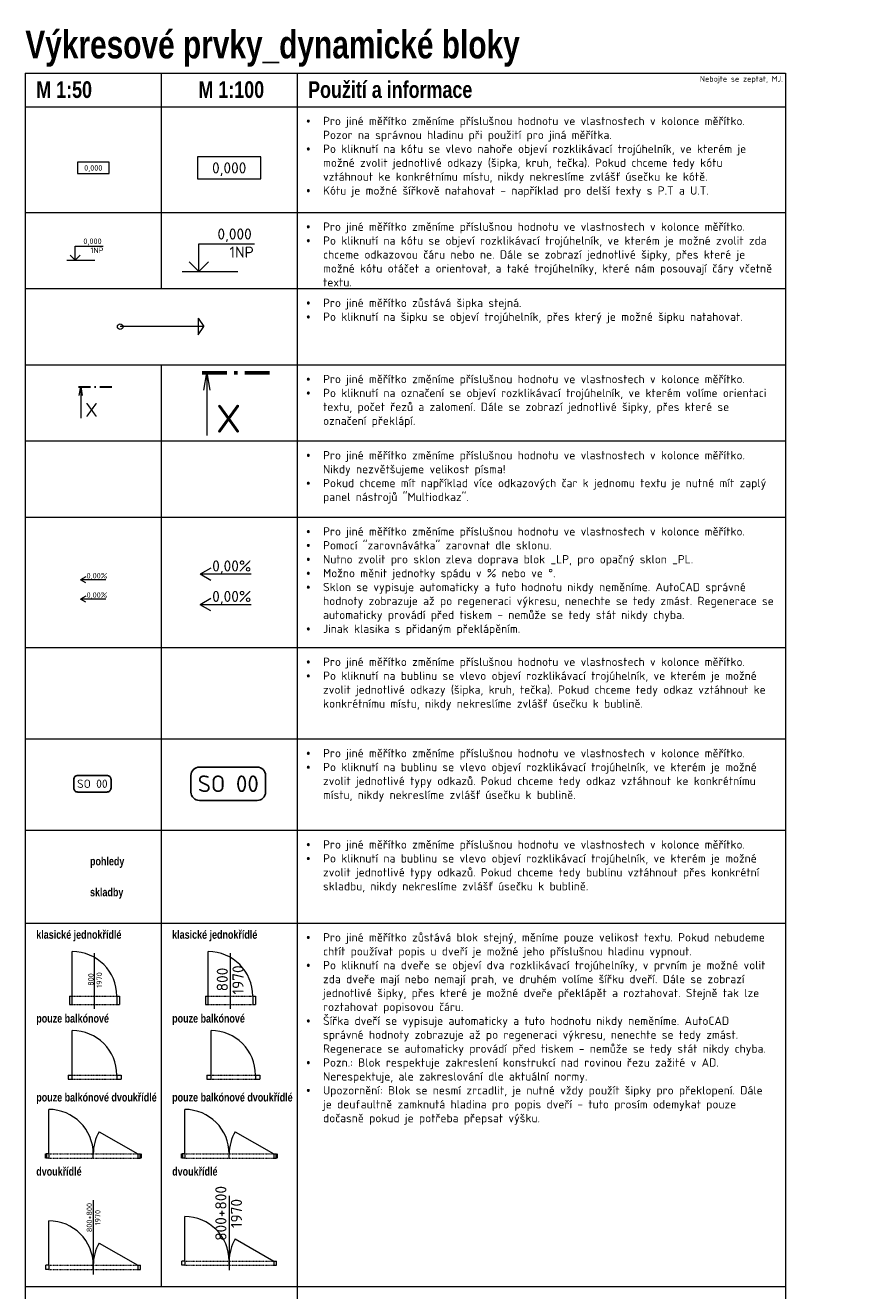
# Model space of a CAD drawing. Header units: millimetres. Extents: x -385852 to 693036, y -525006 to 444206.
# Tile 4 of 156: x -352859 to -337704, y 179084 to 201835. Entities that reach past the tile are written whole.
import ezdxf
from ezdxf.enums import TextEntityAlignment as Align

# ---------------------------------------------------------------- set-up
doc = ezdxf.new("R2010")
doc.units = ezdxf.units.MM
doc.linetypes.add('DASHDOT', pattern=[25.4, 12.7, -6.35, 0, -6.35])
for name, color, linetype, lineweight in [('A99_N_kce-pohl', 7, 'Continuous', 9), ('A99_N_kce-rez-sil', 6, 'Continuous', 18), ('A99_N_koty-50-vysk', 160, 'Continuous', 9), ('A99_N_koty-vysk', 8, 'Continuous', 9), ('A99_N_leg-ram', 7, 'Continuous', 9), ('A99_N_leg-text', 7, 'Continuous', 9), ('A99_N_txt-popis-200', 240, 'Continuous', 5), ('A99_N_txt-popis-50', 240, 'Continuous', 9), ('A99_N_vypln-dve', 7, 'Continuous', 5), ('A99_N_vypln-dve-popis', 7, 'Continuous', 9)]:
    doc.layers.add(name, color=color, linetype=linetype, lineweight=lineweight)
doc.layers.add('A99_N_leg', color=7, linetype='Continuous')
doc.layers.add('A99_X_pom', color=40, linetype='Continuous', lineweight=40, plot=False)
doc.styles.add('A99_kota', font='isocpeur.ttf', dxfattribs={"height": 2})
doc.styles.add('A99_nadpis', font='impact.ttf')
doc.styles.add('A99_popis', font='isocpeur.ttf')

# ---------------------------------------------------------------- blocks, each defined once
blk = doc.blocks.new('*U61')
at = {"color": 0, "linetype": 'ByBlock'}
blk.add_lwpolyline([(0, -4), (11.4, -4), (11.4, 0), (0, 0)], close=True, dxfattribs=at)
at = {"color": 0, "linetype": 'ByBlock', "style": 'A99_kota'}
for tag, p in [('VYSKA', (5.7, -2.24)), ('VYSKA_POPIS1', (5.7, -6.04)), ('VYSKA_POPIS2', (5.9, -9.54)), ('VYSKA_POPIS3', (5.9, -13.04))]:
    blk.add_attdef(tag, text='', height=2, dxfattribs=at).set_placement(p, align=Align.MIDDLE)
blk = doc.blocks.new('*U90')
at = {"color": 0, "linetype": 'ByBlock'}
blk.add_lwpolyline([(0, -4), (11.4, -4), (11.4, 0), (0, 0)], close=True, dxfattribs=at)
at = {"color": 0, "linetype": 'ByBlock', "style": 'A99_kota'}
for tag, p in [('VYSKA', (5.7, -2.24)), ('VYSKA_POPIS1', (5.7, -6.04)), ('VYSKA_POPIS2', (5.9, -9.54)), ('VYSKA_POPIS3', (5.9, -13.04))]:
    blk.add_attdef(tag, text='', height=2, dxfattribs=at).set_placement(p, align=Align.MIDDLE)
blk = doc.blocks.new('*U91')
at = {"color": 0, "linetype": 'ByBlock', "lineweight": -2}
blk.add_line((-3, 0), (7, 0), dxfattribs=at)
for points in [[(0, 0), (0, 5), (0, 5), (10, 5)], [(-1.75, 1.75), (0, 0), (1.75, 1.75)]]:
    blk.add_lwpolyline(points, dxfattribs=at)
at = {"color": 0, "linetype": 'ByBlock', "lineweight": -2, "style": 'A99_kota'}
for tag, p in [('VYSKA', (9.5, 7.75)), ('POPIS', (9.5, 4.5))]:
    blk.add_attdef(tag, text='', height=2, dxfattribs=at).set_placement(p, align=Align.TOP_RIGHT)
blk = doc.blocks.new('*U92')
at = {"color": 0, "linetype": 'ByBlock', "lineweight": -2}
blk.add_line((-3, 0), (7, 0), dxfattribs=at)
for points in [[(0, 0), (0, 5), (0, 5), (10, 5)], [(-1.75, 1.75), (0, 0), (1.75, 1.75)]]:
    blk.add_lwpolyline(points, dxfattribs=at)
at = {"color": 0, "linetype": 'ByBlock', "lineweight": -2, "style": 'A99_kota'}
for tag, p in [('VYSKA', (9.5, 7.75)), ('POPIS', (9.5, 4.5))]:
    blk.add_attdef(tag, text='', height=2, dxfattribs=at).set_placement(p, align=Align.TOP_RIGHT)
blk = doc.blocks.new('*U107')
at = {"color": 0, "linetype": 'ByBlock'}
blk.add_line((-11.27, 0), (-11.27, -11.25), dxfattribs=at)
at = {"color": 0, "linetype": 'ByBlock', "const_width": 0.63}
for points in [[(-12.15, 0), (-7.65, 0)], [(-6.39, 0), (-5.76, 0)], [(-4.5, 0), (0, 0)]]:
    blk.add_lwpolyline(points, dxfattribs=at)
at = {"color": 0, "linetype": 'ByBlock'}
blk.add_lwpolyline([(-11.82, -3.1), (-11.27, 0), (-10.72, -3.1)], dxfattribs=at)
at = {"color": 0, "linetype": 'ByBlock', "style": 'A99_popis'}
blk.add_attdef('OZNŘ_1K', (-9.63, -10.73), '', height=5, dxfattribs=at)
blk = doc.blocks.new('*U108')
at = {"color": 0, "linetype": 'ByBlock'}
blk.add_line((-11.27, 0), (-11.27, -11.25), dxfattribs=at)
at = {"color": 0, "linetype": 'ByBlock', "const_width": 0.63}
for points in [[(-12.15, 0), (-7.65, 0)], [(-6.39, 0), (-5.76, 0)], [(-4.5, 0), (0, 0)]]:
    blk.add_lwpolyline(points, dxfattribs=at)
at = {"color": 0, "linetype": 'ByBlock'}
blk.add_lwpolyline([(-11.82, -3.1), (-11.27, 0), (-10.72, -3.1)], dxfattribs=at)
at = {"color": 0, "linetype": 'ByBlock', "style": 'A99_popis'}
blk.add_attdef('OZNŘ_1K', (-9.63, -10.73), '', height=5, dxfattribs=at)
blk = doc.blocks.new('*U84')
at = {"ltscale": 5}
for p, q in [((30, 0), (0, 0)), ((28, 3), (28, -3)), ((28, 3), (30, 0)), ((28, -3), (30, 0))]:
    blk.add_line(p, q, dxfattribs=at)
blk.add_circle((0, 0), 1, dxfattribs=at)
blk = doc.blocks.new('*U103')
at = {"color": 0, "linetype": 'ByBlock'}
for p, q in [((-400, 75), (-400, 875)), ((-475, 75), (-400, 75)), ((-475, 75), (-475, 0)), ((-400, 0), (-400, 75)), ((400, 75), (400, 0)), ((400, 75), (475, 75)), ((400, 0), (475, 0)), ((475, 75), (475, 0)), ((-475, 0), (-400, 0))]:
    blk.add_line(p, q, dxfattribs=at)
at = {"color": 0, "linetype": 'DASHDOT', "ltscale": 0.8}
for p, q in [((-400, 75), (400, 75)), ((-400, 0), (400, 0))]:
    blk.add_line(p, q, dxfattribs=at)
at = {"color": 0, "linetype": 'ByBlock'}
blk.add_arc((-400, 75), 800, 0, 90, dxfattribs=at)
blk = doc.blocks.new('*U109')
at = {"color": 0, "linetype": 'ByBlock'}
for p, q in [((-400, 150), (-400, 950)), ((-450, 150), (-400, 150)), ((-400, 0), (-400, 150)), ((400, 150), (400, 0)), ((400, 150), (450, 150)), ((400, 0), (450, 0)), ((-450, 0), (-400, 0))]:
    blk.add_line(p, q, dxfattribs=at)
at = {"color": 0, "linetype": 'DASHDOT', "ltscale": 0.8}
for p, q in [((-400, 150), (400, 150)), ((-400, 0), (400, 0))]:
    blk.add_line(p, q, dxfattribs=at)
at = {"color": 0, "linetype": 'ByBlock'}
blk.add_arc((-400, 150), 800, 0, 90, dxfattribs=at)
at = {"layer": 'A99_N_kce-rez-sil'}
for p, q in [((-450, 150), (-450, 0)), ((450, 150), (450, 0))]:
    blk.add_line(p, q, dxfattribs=at)
at = {"layer": 'A99_N_vypln-dve-popis'}
blk.add_line((0, -78), (0, 921), dxfattribs=at)
at = {"layer": 'A99_N_vypln-dve-popis', "style": 'A99_popis', "flags": 8}
blk.add_attdef('SIRKA', text='', height=100, rotation=90, dxfattribs=at).set_placement((13, 448), align=Align.BOTTOM_CENTER)
blk.add_attdef('VYSKA', text='', height=100, rotation=90, dxfattribs=at).set_placement((35, 440), align=Align.TOP_CENTER)
blk = doc.blocks.new('A99_dvere-2k_50')
at = {"color": 0}
for p, q in [((-800, 75), (-800, 875)), ((107, 475), (800, 75)), ((-800, 75), (-850, 75)), ((-800, 0), (-850, 0)), ((-800, 75), (-800, 0)), ((0, 0), (0, 75)), ((800, 75), (800, 0)), ((800, 75), (850, 75)), ((800, 0), (850, 0))]:
    blk.add_line(p, q, dxfattribs=at)
at = {"color": 0, "linetype": 'DASHDOT'}
for p, q in [((-800, 75), (0, 75)), ((0, 75), (800, 75)), ((-800, 0), (0, 0)), ((0, 0), (800, 0))]:
    blk.add_line(p, q, dxfattribs=at)
at = {"color": 0}
for centre, start, end in [((-800, 75), 0, 90), ((800, 75), 150, 180)]:
    blk.add_arc(centre, 800, start, end, dxfattribs=at)
at = {"layer": 'A99_N_kce-rez-sil'}
for p, q in [((-850, 0), (-850, 75)), ((850, 0), (850, 75))]:
    blk.add_line(p, q, dxfattribs=at)
at = {"layer": 'A99_N_vypln-dve-popis'}
blk.add_line((0, 1247), (0, -88), dxfattribs=at)
at = {"layer": 'A99_N_vypln-dve-popis', "style": 'A99_popis', "flags": 8}
blk.add_attdef('SIRKA', text='', height=100, rotation=90, dxfattribs=at).set_placement((10, 933), align=Align.BOTTOM_CENTER)
at = {"layer": 'A99_N_vypln-dve-popis', "style": 'A99_popis'}
blk.add_attdef('VYSKA', text='', height=100, rotation=90, dxfattribs=at).set_placement((30, 931), align=Align.TOP_CENTER)
blk = doc.blocks.new('*U97')
at = {"color": 0, "linetype": 'ByBlock'}
blk.add_lwpolyline([(-5.2, -3), (5.2, -3, 0.414214), (6.7, -1.5), (6.7, 1.5, 0.414214), (5.2, 3), (-5.2, 3, 0.414214), (-6.7, 1.5), (-6.7, -1.5, 0.414214)], format="xyb", close=True, dxfattribs=at)
at = {"color": 0, "linetype": 'ByBlock', "style": 'A99_popis'}
blk.add_attdef('SO-00', text='', height=3, dxfattribs=at).set_placement((0, 0), align=Align.MIDDLE)
blk = doc.blocks.new('A99_dvere-1k_100')
at = {"color": 0, "linetype": 'ByBlock'}
for p, q in [((-400, 150), (-400, 950)), ((-450, 150), (-400, 150)), ((-400, 0), (-400, 150)), ((400, 150), (400, 0)), ((400, 150), (450, 150)), ((400, 0), (450, 0)), ((-450, 0), (-400, 0))]:
    blk.add_line(p, q, dxfattribs=at)
at = {"color": 0, "linetype": 'DASHDOT', "ltscale": 0.8}
for p, q in [((-400, 150), (400, 150)), ((-400, 0), (400, 0))]:
    blk.add_line(p, q, dxfattribs=at)
at = {"color": 0, "linetype": 'ByBlock'}
blk.add_arc((-400, 150), 800, 0, 90, dxfattribs=at)
at = {"layer": 'A99_N_kce-rez-sil'}
for p, q in [((-450, 150), (-450, 0)), ((450, 150), (450, 0))]:
    blk.add_line(p, q, dxfattribs=at)
at = {"layer": 'A99_N_vypln-dve-popis'}
blk.add_line((0, -78), (0, 921), dxfattribs=at)
at = {"layer": 'A99_N_vypln-dve-popis', "style": 'A99_popis', "flags": 8}
blk.add_attdef('SIRKA', text='', height=200, rotation=90, dxfattribs=at).set_placement((13, 448), align=Align.BOTTOM_CENTER)
blk.add_attdef('VYSKA', text='', height=200, rotation=90, dxfattribs=at).set_placement((35, 440), align=Align.TOP_CENTER)
blk = doc.blocks.new('A99_dvere-2k_100')
at = {"color": 0}
for p, q in [((-800, 75), (-800, 875)), ((107, 475), (800, 75)), ((-800, 75), (-850, 75)), ((-800, 0), (-850, 0)), ((-800, 75), (-800, 0)), ((0, 0), (0, 75)), ((800, 75), (800, 0)), ((800, 75), (850, 75)), ((800, 0), (850, 0))]:
    blk.add_line(p, q, dxfattribs=at)
at = {"color": 0, "linetype": 'DASHDOT'}
for p, q in [((-800, 75), (0, 75)), ((0, 75), (800, 75)), ((-800, 0), (0, 0)), ((0, 0), (800, 0))]:
    blk.add_line(p, q, dxfattribs=at)
at = {"color": 0}
for centre, start, end in [((-800, 75), 0, 90), ((800, 75), 150, 180)]:
    blk.add_arc(centre, 800, start, end, dxfattribs=at)
at = {"layer": 'A99_N_kce-rez-sil'}
for p, q in [((-850, 0), (-850, 75)), ((850, 0), (850, 75))]:
    blk.add_line(p, q, dxfattribs=at)
at = {"layer": 'A99_N_vypln-dve-popis'}
blk.add_line((0, 1247), (0, -88), dxfattribs=at)
at = {"layer": 'A99_N_vypln-dve-popis', "style": 'A99_popis', "flags": 8}
blk.add_attdef('SIRKA', text='', height=200, rotation=90, dxfattribs=at).set_placement((10, 933), align=Align.BOTTOM_CENTER)
at = {"layer": 'A99_N_vypln-dve-popis', "style": 'A99_popis'}
blk.add_attdef('VYSKA', text='', height=200, rotation=90, dxfattribs=at).set_placement((30, 931), align=Align.TOP_CENTER)
blk = doc.blocks.new('*U98')
at = {"color": 0}
for p, q in [((-800, 75), (-800, 875)), ((107, 475), (800, 75)), ((-800, 75), (-850, 75)), ((-800, 0), (-850, 0)), ((-800, 75), (-800, 0)), ((0, 0), (0, 75)), ((800, 75), (800, 0)), ((800, 75), (850, 75)), ((800, 0), (850, 0))]:
    blk.add_line(p, q, dxfattribs=at)
at = {"color": 0, "linetype": 'DASHDOT'}
for p, q in [((-800, 75), (0, 75)), ((-800, 0), (0, 0)), ((0, 75), (800, 75)), ((0, 0), (800, 0))]:
    blk.add_line(p, q, dxfattribs=at)
at = {"color": 0}
for centre, start, end in [((-800, 75), 0, 90), ((800, 75), 150, 180)]:
    blk.add_arc(centre, 800, start, end, dxfattribs=at)
at = {"layer": 'A99_X_pom', "color": 0}
for p, q in [((-850, 75), (-850, 0)), ((850, 75), (850, 0))]:
    blk.add_line(p, q, dxfattribs=at)
blk = doc.blocks.new('*U100')
at = {"color": 0}
for p in [(-3.91, 3.12), (3.3, 2), (-3.91, 0.88)]:
    blk.add_line(p, (-5.84, 2), dxfattribs=at)
at = {"style": 'A99_kota'}
blk.add_attdef('SKLON_PROCENTA', (-3.69, 2.5), '', height=2, dxfattribs=at)
blk = doc.blocks.new('*U102')
at = {"color": 0}
for p in [(-3.91, 3.12), (3.3, 2), (-3.91, 0.88)]:
    blk.add_line(p, (-5.84, 2), dxfattribs=at)
at = {"style": 'A99_kota'}
blk.add_attdef('SKLON_PROCENTA', (-3.69, 2.5), '', height=2, dxfattribs=at)

msp = doc.modelspace()

# ---------------------------------------------------------------- linework, layer by layer
at = {"layer": 'A99_N_leg-ram'}
for p, q in [((-352859.2126, 200971.5834), (-352859.2126, 170856.3565)), ((-352859.2126, 200971.5834), (-339196.0288, 200971.5834)), ((-350416.7788, 200971.5834), (-350416.7788, 197101.886)), ((-347974.345, 200971.5834), (-347974.345, 170856.3565)), ((-339196.0288, 200971.5834), (-339196.0288, 170856.3565)), ((-352859.2126, 200371.5834), (-339196.0288, 200371.5834)), ((-352859.2126, 198471.5834), (-339196.0288, 198471.5834)), ((-352859.2126, 197101.886), (-339196.0288, 197101.886)), ((-352859.2126, 195732.1885), (-339196.0288, 195732.1885)), ((-350416.7788, 195732.1885), (-350416.7788, 179160.2586)), ((-352859.2126, 194362.491), (-339196.0288, 194362.491)), ((-352859.2126, 192992.7935), (-339196.0288, 192992.7935)), ((-352859.2126, 190648.0961), (-339196.0288, 190648.0961)), ((-352859.2126, 189006.1294), (-339196.0288, 189006.1294)), ((-352859.2126, 187364.1628), (-339196.0288, 187364.1628)), ((-352859.2126, 185694.4653), (-339196.0288, 185694.4653))]:
    msp.add_line(p, q, dxfattribs=at)
at = {"layer": 'A99_N_leg-ram', "color": 0}
msp.add_line((-352859.2126, 179160.2586), (-339196.0288, 179160.2586), dxfattribs=at)

# ---------------------------------------------------------------- block references
at = {"layer": 'A99_N_kce-pohl', "xscale": 50, "yscale": 50, "zscale": 50}
msp.add_blockref('*U84', (-351153.9452, 196417.0372), dxfattribs=at)
at = {"layer": 'A99_N_koty-50-vysk', "xscale": 50, "yscale": 50, "zscale": 50}
msp.add_blockref('*U61', (-351922.9957, 199371.5834), dxfattribs=at).add_auto_attribs({'VYSKA': '0,000'})
at = {"layer": 'A99_N_koty-50-vysk'}
ref = msp.add_blockref('*U91', (-351962.9779, 197614.5684), dxfattribs=dict(at, xscale=50, yscale=50, zscale=50))
ref.add_attrib('VYSKA', '0,000', dxfattribs={"layer": '0', "color": 0, "linetype": 'ByBlock', "lineweight": -2, "height": 100, "style": 'A99_kota'}).set_placement((-351488.0136, 198002.0684), align=Align.TOP_RIGHT)
ref.add_attrib('POPIS_001', '1NP', (-351688.0136, 197739.5684), dxfattribs={"layer": '0', "color": 0, "linetype": 'ByBlock', "lineweight": -2, "height": 100, "style": 'A99_kota'})
at = {"layer": 'A99_N_koty-vysk', "xscale": 100, "yscale": 100, "zscale": 100}
msp.add_blockref('*U90', (-349765.5619, 199471.5834), dxfattribs=at).add_auto_attribs({'VYSKA': '0,000'})
at = {"layer": 'A99_N_koty-vysk'}
ref = msp.add_blockref('*U92', (-349740.23, 197407.2424), dxfattribs=dict(at, xscale=100, yscale=100, zscale=100))
ref.add_attrib('VYSKA', '0,000', dxfattribs={"layer": '0', "color": 0, "linetype": 'ByBlock', "lineweight": -2, "height": 200, "style": 'A99_kota'}).set_placement((-348790.3014, 198182.2424), align=Align.TOP_RIGHT)
ref.add_attrib('POPIS_001', '1NP', (-349190.3014, 197657.2424), dxfattribs={"layer": '0', "color": 0, "linetype": 'ByBlock', "lineweight": -2, "height": 200, "style": 'A99_kota'})
at = {"layer": 'A99_N_leg', "ltscale": 0.1}
ref = msp.add_blockref('*U97', (-349212.064, 188199.0116), dxfattribs=dict(at, xscale=100, yscale=100, zscale=100))
ref.add_attrib('SKLADBA', 'SO 00', dxfattribs={"layer": '0', "color": 0, "linetype": 'ByBlock', "height": 300, "style": 'A99_popis'}).set_placement((-349212.064, 188199.0116), align=Align.MIDDLE)
ref = msp.add_blockref('*U97', (-351654.4978, 188199.0116), dxfattribs=dict(at, xscale=50, yscale=50, zscale=50))
ref.add_attrib('SKLADBA', 'SO 00', dxfattribs={"layer": '0', "color": 0, "linetype": 'ByBlock', "height": 150, "style": 'A99_popis'}).set_placement((-351654.4978, 188199.0116), align=Align.MIDDLE)
at = {"layer": 'A99_N_txt-popis-200', "xscale": 100, "yscale": 100, "zscale": 100}
for name, p, values in [('*U108', (-348468.7724, 195585.5942), {'OZNŘ_1K': 'X'}), ('*U100', (-349131.9925, 191764.2522), {'SKLON_PROCENTA': '0,00%'}), ('*U102', (-349131.9925, 191216.9962), {'SKLON_PROCENTA': '0,00%'})]:
    msp.add_blockref(name, p, dxfattribs=at).add_auto_attribs(values)
at = {"layer": 'A99_N_txt-popis-50', "xscale": 50, "yscale": 50, "zscale": 50}
for name, p, values in [('*U107', (-351300.2241, 195331.7695), {'OZNŘ_1K': 'X'}), ('*U100', (-351574.4263, 191764.2522), {'SKLON_PROCENTA': '0,00%'}), ('*U102', (-351574.4263, 191416.9962), {'SKLON_PROCENTA': '0,00%'})]:
    msp.add_blockref(name, p, dxfattribs=at).add_auto_attribs(values)
at = {"layer": 'A99_N_vypln-dve'}
for name, p, values in [('*U109', (-351614.653, 184231.0983), {'VYSKA': '1970', 'SIRKA': '800'}), ('A99_dvere-2k_50', (-351637.9957, 179466.006), {'VYSKA': '1970', 'SIRKA': '800+800'})]:
    msp.add_blockref(name, p, dxfattribs=at).add_auto_attribs(values)
ref = msp.add_blockref('A99_dvere-1k_100', (-349172.2192, 184231.0983), dxfattribs=at)
ref.add_attrib('VYSKA', '1970', dxfattribs={"layer": 'A99_N_vypln-dve-popis', "height": 200, "rotation": 90, "style": 'A99_popis'}).set_placement((-349137.3722, 184670.9713), align=Align.TOP_CENTER)
ref.add_attrib('SIRKA', '800', dxfattribs={"layer": 'A99_N_vypln-dve-popis', "height": 200, "rotation": 90, "style": 'A99_popis'}).set_placement((-349159.2368, 184678.9543), align=Align.BOTTOM_CENTER)
for name, p in [('*U103', (-351614.653, 182887.0797)), ('*U103', (-349122.2192, 182887.0797)), ('*U98', (-351637.9957, 181468.061)), ('*U98', (-349195.5619, 181468.061))]:
    msp.add_blockref(name, p, dxfattribs=at)
ref = msp.add_blockref('A99_dvere-2k_100', (-349195.5619, 179541.006), dxfattribs=at)
ref.add_attrib('VYSKA', '1970', dxfattribs={"layer": 'A99_N_vypln-dve-popis', "height": 200, "rotation": 90, "style": 'A99_popis'}).set_placement((-349165.5619, 180471.8395), align=Align.TOP_CENTER)
ref.add_attrib('SIRKA', '800+800', dxfattribs={"layer": 'A99_N_vypln-dve-popis', "height": 200, "rotation": 90, "style": 'A99_popis'}).set_placement((-349185.5619, 180473.8722), align=Align.BOTTOM_CENTER)

# ---------------------------------------------------------------- texts
at = {"layer": 'A99_N_leg-text', "style": 'A99_nadpis'}
for s, height, p in [('Výkresové prvky_dynamické bloky', 500, (-352859.2126, 201239.7941)), ('Použití a informace', 300, (-347777.3536, 200528.4998)), ('M 1:50', 300, (-352662.2213, 200528.4998)), ('M 1:100', 300, (-349748.2966, 200528.4998)), ('klasické jednokřídlé', 150, (-352662.2213, 185411.5709)), ('klasické jednokřídlé', 150, (-350219.7875, 185411.5709)), ('pouze balkónové', 150, (-352662.2213, 183904.8301)), ('pouze balkónové', 150, (-350219.7875, 183904.8301)), ('pouze balkónové dvoukřídlé', 150, (-352662.2213, 182485.8115)), ('pouze balkónové dvoukřídlé', 150, (-350219.7875, 182485.8115)), ('dvoukřídlé', 150, (-352662.2213, 181153.3222)), ('dvoukřídlé', 150, (-350219.7875, 181153.3222))]:
    msp.add_text(s, height=height, dxfattribs=at).set_placement(p)
at = {"layer": 'A99_N_leg-text', "style": 'A99_popis'}
msp.add_text('Nebojte se zeptat, MJ.', height=100, dxfattribs=at).set_placement((-339246.0288, 200921.5834), align=Align.TOP_RIGHT)
at = {"layer": 'A99_N_leg-text', "style": 'A99_nadpis'}
for s, p in [('pohledy', (-351696.6855, 186806.3792)), ('skladby', (-351696.6855, 186249.9389))]:
    msp.add_text(s, height=150, dxfattribs=at).set_placement(p, align=Align.MIDDLE_LEFT)
at = {"layer": 'A99_N_leg-text', "char_height": 150, "attachment_point": 1, "style": 'A99_popis'}
for s, insert in [('\\pi-300,l300,t300,450;{\\fSymbol|b0|i0|c2|p18;·^I}Pro jiné měřítko změníme příslušnou hodnotu ve vlastnostech v kolonce měřítko. Pozor na správnou hladinu při použití pro jiná měřítka.\\P{\\fSymbol|b0|i0|c2|p18;·^I}Po kliknutí na kótu se vlevo nahoře objeví rozklikávací trojúhelník, ve kterém je možné zvolit jednotlivé odkazy (šipka, kruh, tečka). Pokud chceme tedy kótu vztáhnout ke konkrétnímu místu, nikdy nekreslíme zvlášť úsečku ke kótě.\\P{\\fSymbol|b0|i0|c2|p18;·^I}Kótu je možné šířkově natahovat - například pro delší texty s P.T a U.T.', (-347808.6911, 200189.3068)), ('\\pi-300,l300,t300,450;{\\fSymbol|b0|i0|c2|p18;·^I}Pro jiné měřítko změníme příslušnou hodnotu ve vlastnostech v kolonce měřítko.\\P{\\fSymbol|b0|i0|c2|p18;·^I}Po kliknutí na kótu se objeví rozklikávací trojúhelník, ve kterém je možné zvolit zda chceme odkazovou čáru nebo ne. Dále se zobrazí jednotlivé šipky, přes které je možné kótu otáčet a orientovat, a také trojúhelníky, které nám posouvají čáry včetně textu.', (-347808.6911, 198289.3068)), ('\\pi-300,l300,t300,450;{\\fSymbol|b0|i0|c2|p18;·^I}Pro jiné měřítko zůstává šipka stejná.\\P{\\fSymbol|b0|i0|c2|p18;·^I}Po kliknutí na šipku se objeví trojúhelník, přes který je možné šipku natahovat.', (-347808.6911, 196919.6093)), ('\\pi-300,l300,t300,450;{\\fSymbol|b0|i0|c2|p18;·^I}Pro jiné měřítko změníme příslušnou hodnotu ve vlastnostech v kolonce měřítko.\\P{\\fSymbol|b0|i0|c2|p18;·^I}Po kliknutí na označení se objeví rozklikávací trojúhelník, ve kterém volíme orientaci \\P\\pi0,t450;textu, počet řezů a zalomení. Dále se zobrazí jednotlivé šipky, přes které se označení překlápí.', (-347808.6911, 195549.9118)), ('\\pi-300,l300,t300,450;{\\fSymbol|b0|i0|c2|p18;·^I}Pro jiné měřítko změníme příslušnou hodnotu ve vlastnostech v kolonce měřítko. \\P\\pi0,t450;Nikdy nezvětšujeme velikost písma!\\P\\pi-300,t300,450;{\\fSymbol|b0|i0|c2|p18;·^I}Pokud chceme mít například více odkazových čar k jednomu textu je nutné mít zaplý \\P\\pi0,t450;panel nástrojů "Multiodkaz".', (-347808.6911, 194180.2143)), ('\\pi-300,l300,t300,450;{\\fSymbol|b0|i0|c2|p18;·^I}Pro jiné měřítko změníme příslušnou hodnotu ve vlastnostech v kolonce měřítko.\\P{\\fSymbol|b0|i0|c2|p18;·^I}Pomocí "zarovnávátka" zarovnat dle sklonu.\\P{\\fSymbol|b0|i0|c2|p18;·^I}Nutno zvolit pro sklon zleva doprava blok _LP, pro opačný sklon _PL.\\P{\\fSymbol|b0|i0|c2|p18;·^I}Možno měnit jednotky spádu v % nebo ve °.\\P{\\fSymbol|b0|i0|c2|p18;·^I}Sklon se vypisuje automaticky a tuto hodnotu nikdy neměníme. AutoCAD správné hodnoty zobrazuje až po regeneraci výkresu, nenechte se tedy zmást. Regenerace se automaticky provádí před tiskem - nemůže se tedy stát nikdy chyba.\\P{\\fSymbol|b0|i0|c2|p18;·^I}Jinak klasika s přidaným překlápěním.', (-347808.6911, 192810.5168)), ('\\pi-300,l300,t300,450;{\\fSymbol|b0|i0|c2|p18;·^I}Pro jiné měřítko změníme příslušnou hodnotu ve vlastnostech v kolonce měřítko. \\P{\\fSymbol|b0|i0|c2|p18;·^I}Po kliknutí na bublinu se vlevo objeví rozklikávací trojúhelník, ve kterém je možné zvolit jednotlivé odkazy (šipka, kruh, tečka). Pokud chceme tedy odkaz vztáhnout ke konkrétnímu místu, nikdy nekreslíme zvlášť úsečku k bublině.', (-347808.6911, 190465.8194)), ('\\pi-300,l300,t300,450;{\\fSymbol|b0|i0|c2|p18;·^I}Pro jiné měřítko změníme příslušnou hodnotu ve vlastnostech v kolonce měřítko. \\P{\\fSymbol|b0|i0|c2|p18;·^I}Po kliknutí na bublinu se vlevo objeví rozklikávací trojúhelník, ve kterém je možné zvolit jednotlivé typy odkazů. Pokud chceme tedy odkaz vztáhnout ke konkrétnímu místu, nikdy nekreslíme zvlášť úsečku k bublině.', (-347808.6911, 188823.8528)), ('\\pi-300,l300,t300,450;{\\fSymbol|b0|i0|c2|p18;·^I}Pro jiné měřítko změníme příslušnou hodnotu ve vlastnostech v kolonce měřítko. \\P{\\fSymbol|b0|i0|c2|p18;·^I}Po kliknutí na bublinu se vlevo objeví rozklikávací trojúhelník, ve kterém je možné zvolit jednotlivé typy odkazů. Pokud chceme tedy bublinu vztáhnout přes konkrétní skladbu, nikdy nekreslíme zvlášť úsečku k bublině.', (-347808.6911, 187181.8861)), ('\\pi-300,l300,t300,450;{\\fSymbol|b0|i0|c2|p18;·^I}Pro jiné měřítko zůstává blok stejný, měníme pouze velikost textu. Pokud nebudeme \\P\\pi0,t450;chtít používat popis u dveří je možné jeho příslušnou hladinu vypnout. \\P\\pi-300,t300,450;{\\fSymbol|b0|i0|c2|p18;·^I}Po kliknutí na dveře se objeví dva rozklikávací trojúhelníky, v prvním je možné volit zda dveře mají nebo nemají prah, ve druhém volíme šířku dveří. Dále se zobrazí jednotlivé šipky, přes které je možné dveře překlápět a roztahovat. Stejně tak lze roztahovat popisovou čáru.\\P{\\fSymbol|b0|i0|c2|p18;·^I}Šířka dveří se vypisuje automaticky a tuto hodnotu nikdy neměníme. AutoCAD správné hodnoty zobrazuje až po regeneraci výkresu, nenechte se tedy zmást. Regenerace se automaticky provádí před tiskem - nemůže se tedy stát nikdy chyba.\\P{\\fSymbol|b0|i0|c2|p18;·^I}Pozn.: Blok respektuje zakreslení konstrukcí nad rovinou řezu zažité v AD. Nerespektuje, ale zakreslování dle aktuální normy.\\P{\\fSymbol|b0|i0|c2|p18;·^I}Upozornění: Blok se nesmí zrcadlit, je nutné vždy použít šipky pro překlopení. Dále je deufaultně zamknutá hladina pro popis dveří - tuto prosím odemykat pouze dočasně pokud je potřeba přepsat výšku.', (-347808.6911, 185512.1887))]:
    msp.add_mtext_dynamic_manual_height_columns(s, width=8378.171992, gutter_width=1000, heights=[0], dxfattribs=dict(at, insert=insert))

doc.saveas('drawing.dxf')
